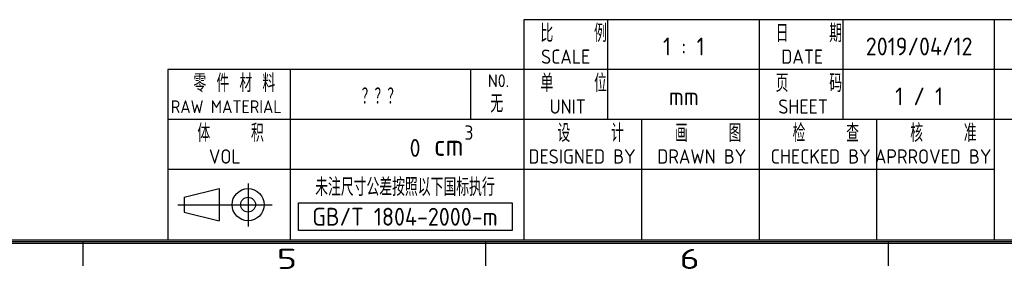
# Model space of a CAD drawing. Extents: x 23 to 2200, y 26 to 490.
# Tile 15 of 55: x 366 to 580, y 27 to 82. Entities that reach past the tile are written whole.
import ezdxf
from ezdxf.enums import TextEntityAlignment as Align

# ---------------------------------------------------------------- set-up
doc = ezdxf.new("R2010")
doc.units = 0
doc.header["$LTSCALE"] = 23.1
doc.header["$MEASUREMENT"] = 0
doc.layers.get('0').update_dxf_attribs({"linetype": 'CONTINUOUS', "lineweight": 25})
doc.layers.add('outline', color=7, linetype='CONTINUOUS', lineweight=25)
doc.styles.get("Standard").update_dxf_attribs({"font": 'isocp3.shx', "bigfont": 'gbcbig.shx'})

# ---------------------------------------------------------------- blocks, each defined once
blk = doc.blocks.new('A3')
at = {"color": 7}
for p, q in [((422.34, 35.61), (292.34, 35.61)), ((292.34, 35.61), (292.34, 4.69)), ((304.14, 21.61), (304.14, 35.61)), ((325.34, 35.61), (325.34, 4.69)), ((337.14, 21.61), (337.14, 35.61)), ((358.34, 35.61), (358.34, 4.69)), ((422.34, 28.61), (242.38, 28.61)), ((242.38, 28.61), (242.38, 4.69)), ((259.62, 4.69), (259.62, 28.61)), ((422.34, 21.61), (242.38, 21.61)), ((308.84, 21.61), (308.84, 4.69)), ((341.84, 21.61), (341.84, 4.69)), ((358.34, 14.61), (242.38, 14.61)), ((422.79, 4.24), (4.24, 4.24)), ((422.57, 4.47), (4.47, 4.47)), ((422.34, 4.69), (4.69, 4.69)), ((230.47, 4.47), (230.47, 1.08)), ((286.97, 4.47), (286.97, 1.08)), ((343.47, 4.47), (343.47, 1.08))]:
    blk.add_line(p, q, dxfattribs=at)
at = {"layer": 'outline'}
for p, q in [((284.85, 28.61), (284.85, 21.61)), ((253.65, 12.66), (253.65, 6.62)), ((244.69, 10.71), (249.58, 11.92)), ((249.58, 11.92), (249.58, 7.41)), ((244.69, 10.71), (244.69, 8.62)), ((243.79, 9.67), (257.05, 9.67)), ((244.69, 8.62), (249.58, 7.41))]:
    blk.add_line(p, q, dxfattribs=at)
blk.add_lwpolyline([(260.7, 9.92), (290.71, 9.92), (290.71, 6.06), (260.7, 6.06)], close=True, dxfattribs=at)
for radius in [2.25, 1.04]:
    blk.add_circle((253.65, 9.67), radius, dxfattribs=at)
at = {"color": 7}
for s, width, p, p2 in [('5', 1.690842, (257.69, 0.66), (260.52, 0.66)), ('6', 1.667761, (314.19, 0.66), (317.02, 0.66))]:
    blk.add_text(s, height=2.82, dxfattribs=dict(at, width=width)).set_placement(p, p2, align=Align.FIT)
at = {"layer": 'outline'}
for s, height, p in [('比    例', 2.5, (294.67, 32.47)), ('日    期', 2.5, (327.67, 32.47)), ('SCALE', 2, (294.75, 29.43)), ('DATE', 2, (328.46, 29.43)), ('零 件 材 料', 2.5, (245.98, 25.47)), ('N0.', 1.8, (287.29, 26.15)), ('单    位', 2.5, (294.67, 25.47)), ('页    码', 2.5, (327.67, 25.47)), ('RAW MATERIAL', 1.8, (242.8, 22.51)), ('UNIT', 2, (295.95, 22.43)), ('SHEET', 2, (328.03, 22.43)), ('体    积', 2.5, (246.54, 18.47)), ('3', 2, (284, 18.78)), ('设    计', 2.5, (297.05, 18.47)), ('画    图', 2.5, (313.55, 18.47)), ('检    查', 2.5, (330.05, 18.47)), ('核    准', 2.5, (346.55, 18.47)), ('cm', 3, (279.74, 16.51)), ('VOL', 2, (248.15, 15.43)), ('DESIGNED BY', 2, (292.99, 15.43)), ('DRAWN BY', 2, (311.06, 15.43)), ('CHECKED BY', 2, (326.97, 15.43)), ('APRROVED BY ', 2, (341.59, 15.43)), ('未注尺寸公差按照以下国标执行', 2.5, (263.06, 10.9))]:
    blk.add_text(s, height=height, dxfattribs=at).set_placement(p)
for tag, p in [('XXXE', (314.78, 30.61)), ('XXXC', (347.81, 30.61)), ('XXXA', (398.56, 30.61)), ('XXXG', (272.29, 23.61)), ('XXXK', (288.54, 22.59)), ('XXXF', (314.78, 23.61)), ('XXXD', (347.81, 23.61)), ('XXXB', (398.56, 23.61)), ('XXXM', (275.67, 6.73))]:
    blk.add_attdef(tag, text='', height=2.5, dxfattribs=at).set_placement(p, align=Align.CENTER)
blk.add_attdef('XXXJ', text='', height=2.5, dxfattribs=at).set_placement((277.85, 17.63), align=Align.MIDDLE_RIGHT)

msp = doc.modelspace()

# ---------------------------------------------------------------- block references
at = {"layer": 'outline'}
ref = msp.add_blockref('A3', (23.02, 26.55), dxfattribs=dict(at, xscale=1.548034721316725, yscale=1.548034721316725, zscale=1.548034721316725))
ref.add_attrib('XXXM', 'GB/T 1804-2000-m', dxfattribs={"height": 3.8701}).set_placement((449.76, 36.97), align=Align.CENTER)
ref.add_attrib('XXXJ', '0', dxfattribs={"height": 3.87}).set_placement((453.14, 53.84), align=Align.MIDDLE_RIGHT)
ref.add_attrib('XXXG', '？？？', dxfattribs={"height": 3.87}).set_placement((444.54, 63.1), align=Align.CENTER)
ref.add_attrib('XXXK', '无', dxfattribs={"height": 3.87}).set_placement((469.69, 61.52), align=Align.CENTER)
ref.add_attrib('XXXF', 'mm', dxfattribs={"height": 3.87}).set_placement((510.31, 63.1), align=Align.CENTER)
ref.add_attrib('XXXD', '1 / 1', dxfattribs={"height": 3.87}).set_placement((561.43, 63.1), align=Align.CENTER)
ref.add_attrib('XXXE', '1 : 1', dxfattribs={"height": 3.87}).set_placement((510.31, 73.94), align=Align.CENTER)
ref.add_attrib('XXXC', '2019/04/12', dxfattribs={"height": 3.87}).set_placement((561.43, 73.94), align=Align.CENTER)

# ---------------------------------------------------------------- texts
at = {"color": 0, "insert": (504.37, 40.98), "char_height": 6, "width": 311.9002, "attachment_point": 1}
msp.add_mtext('{\\fFangSong|b0|i0|c134|p49;\\H0.99999x;      }', dxfattribs=at)

doc.saveas('drawing.dxf')
